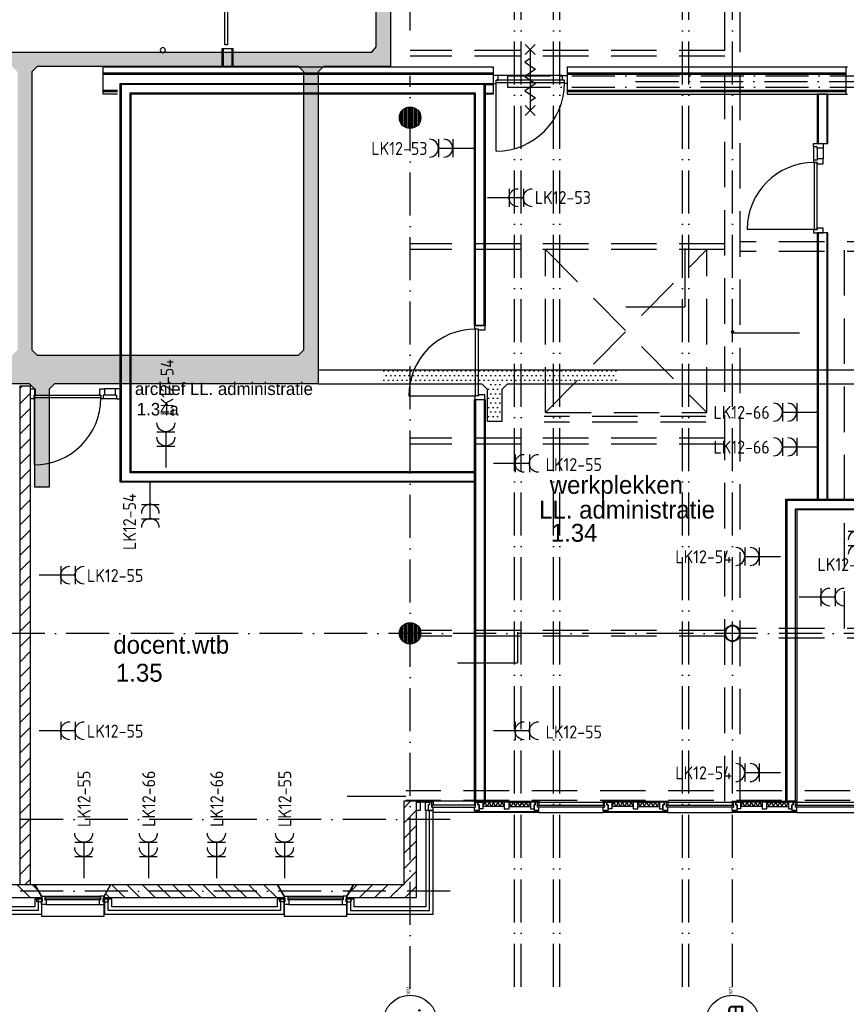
# Model space of a CAD drawing. Header units: millimetres. Extents: x 84333 to 241285, y -2244 to 84291.
# Tile 17 of 74: x 134468 to 146007, y 7596 to 21345. Entities that reach past the tile are written whole.
import ezdxf
from ezdxf.enums import TextEntityAlignment as Align

# ---------------------------------------------------------------- set-up
doc = ezdxf.new("R2010")
doc.units = ezdxf.units.MM
doc.header["$LTSCALE"] = 100
doc.linetypes.add('DASHDOT', pattern=[9, 6, -1.5, 0, -1.5])
doc.linetypes.add('HIDDEN', pattern=[9.525, 6.35, -3.175])
doc.layers.get('0').update_dxf_attribs({"linetype": 'CONTINUOUS'})
for name, color, linetype in [('AFDELING', 4, 'CONTINUOUS'), ('AL$2----_RENVOOI', 7, 'CONTINUOUS'), ('AL$7----_STRAMIEN', 1, 'DASHDOT'), ('AL21----_BUITENWAND', 4, 'CONTINUOUS'), ('AL21K---_ISOLATIE', 1, 'CONTINUOUS'), ('AL22----_BINNENWAND', 7, 'CONTINUOUS'), ('AL27----_DAKEN', 7, 'CONTINUOUS'), ('AL28----_KONSTRUKTIE', 3, 'CONTINUOUS'), ('AL31----_BUITENKOZ', 7, 'CONTINUOUS'), ('AL32----_BINNENKOZ', 7, 'CONTINUOUS'), ('AL32----_DRAAIR', 7, 'CONTINUOUS'), ('AL32----_DRAAIRICHTING', 1, 'CONTINUOUS'), ('AL65----_BEVEILIGING', 7, 'CONTINUOUS'), ('ALN-----_BLOCKNAAM', 2, 'CONTINUOUS'), ('ALXA3---_VOLZWART', 14, 'CONTINUOUS'), ('ALXAA---_GEWBETON', 12, 'CONTINUOUS'), ('ALXAB---_PREFABBETON', 1, 'CONTINUOUS'), ('ALXOU---_GLAS', 7, 'CONTINUOUS'), ('BOUW', 8, 'CONTINUOUS'), ('EB63103-_ATTRIB', 2, 'CONTINUOUS'), ('EL63103-_LICHT-WCD230V', 3, 'CONTINUOUS'), ('EL6441--_DATACOM', 3, 'CONTINUOUS'), ('KABELGGOOT1', 8, 'CONTINUOUS'), ('MV-BINNENKOZIJN', 1, 'CONTINUOUS')]:
    doc.layers.add(name, color=color, linetype=linetype)
doc.styles.add('1_8', font='ISO', dxfattribs={"height": 1.8})
doc.styles.add('BURO-025', font='BUROFONT.shx', dxfattribs={"height": 250})
doc.styles.get("Standard").update_dxf_attribs({"font": 'iso.shx'})
doc.styles.add('TECHNIC', font='technic_.ttf')
pattern_1 = [(8e-14, (39793.956, 199192.7), (31.75, 63.5), [0, -63.5])]

# ---------------------------------------------------------------- blocks, each defined once
blk = doc.blocks.new('ES3W2A')
for p, q in [((1.25, 2), (-1.25, 2)), ((0, 2), (0, -3)), ((1.25, 0), (-1.25, 0))]:
    blk.add_line(p, q)
for centre in [(0, 3.25), (0, 1.25)]:
    blk.add_arc(centre, 1.25, 180, 0)
at = {"style": '1_8'}
for tag, flags, p in [('VERMOGEN', 9, (-2.5, 5)), ('GROEP', 8, (0, 5)), ('SCHAK', 8, (2.5, 5)), ('GELIJK', 9, (5, 5)), ('TAL', 8, (2.5, 5)), ('KAST', 9, (7, 5))]:
    blk.add_attdef(tag, text='', height=1.8, rotation=90, dxfattribs=dict(at, flags=flags)).set_placement(p, align=Align.MIDDLE_CENTER)
at = {"style": '1_8', "width": 0.7, "flags": 8}
blk.add_attdef('DOEL', text='', height=1.8, rotation=90, dxfattribs=at).set_placement((-2.5, 5), align=Align.MIDDLE_LEFT)
at = {"style": '1_8', "flags": 9}
blk.add_attdef('M_CODE', text='', height=1.8, dxfattribs=at).set_placement((0, 0), align=Align.MIDDLE_CENTER)
blk = doc.blocks.new('1011')
at = {"layer": 'AL$7----_STRAMIEN', "color": 7, "linetype": 'Continuous'}
blk.add_circle((-750, 0), 750, dxfattribs=at)
at = {"layer": 'AL$7----_STRAMIEN', "color": 3, "linetype": 'Continuous'}
blk.add_attdef('STR-NAAM', text='', height=600, rotation=360, dxfattribs=at).set_placement((-750, 0), align=Align.MIDDLE)
at = {"layer": 'ALN-----_BLOCKNAAM', "linetype": 'Continuous'}
blk.add_text('1011', height=100, dxfattribs=at).set_placement((0, 0))
blk = doc.blocks.new('A$C13e6995e')
at = {"layer": 'KABELGGOOT1'}
h = blk.add_hatch(dxfattribs=at)
h.set_pattern_fill('DOTS', color=256, scale=40, style=0)
h.set_pattern_definition(pattern_1)
h.paths.add_polyline_path([(47270, 29800), (47000, 29800), (47000, 26932), (47270, 26932)])
h.paths.add_polyline_path([(47270, 26932), (47000, 26932), (47000, 23926), (47270, 23926)])
h.paths.add_polyline_path([(47270, 23926), (47000, 23926), (47000, 23210), (46925, 23135), (45721, 23135), (45721, 22935), (46925, 22935), (47000, 22859), (46999, 20839), (47270, 20839), (47270, 22859), (47344, 22934), (50030, 22934), (50105, 22859), (50105, 20839), (50305, 20839), (50305, 22859), (50380, 22934), (54027, 22934), (54102, 22859), (54102, 20839), (54302, 20839), (54302, 22859), (54377, 22934), (55311, 22935), (55311, 23981), (55111, 23981), (55111, 23210), (55049, 23134), (47345, 23134), (47270, 23210)])
h = blk.add_hatch(dxfattribs=at)
h.set_pattern_fill('DOTS', color=256, scale=40, style=0)
h.set_pattern_definition(pattern_1)
h.paths.add_polyline_path([(54302, 20839), (54102, 20839), (54102, 18978), (54027, 18903), (50380, 18903), (50305, 18978), (50305, 20839), (50105, 20839), (50105, 18978), (50030, 18903), (47345, 18903), (47270, 18978), (47270, 20839), (46999, 20839), (46997, 18509), (50272, 18503), (50347, 18428), (50347, 17063), (50547, 17063), (50547, 18428), (50622, 18503), (54302, 18503)])
h = blk.add_hatch(dxfattribs=at)
h.set_pattern_fill('DOTS', color=256, scale=40, style=0)
h.set_pattern_definition(pattern_1)
h.paths.add_polyline_path([(55915, 18500), (55915, 18700), (55219, 18700), (55219, 18500)])
h.paths.add_polyline_path([(55915, 18700), (55915, 18500), (56485, 18500), (56485, 18700)])
h.paths.add_polyline_path([(57440, 18700), (57440, 18500), (58478, 18500), (58478, 18700)])
h = blk.add_hatch(dxfattribs=at)
h.set_pattern_fill('DOTS', color=256, scale=40, style=0)
h.set_pattern_definition(pattern_1)
h.paths.add_polyline_path([(57440, 18700), (56951, 18700), (56951, 18500), (57440, 18500)])
h.paths.add_polyline_path([(56774, 18312), (56667, 18312), (56667, 17980), (56774, 17980)])
h = blk.add_hatch(dxfattribs=at)
h.set_pattern_fill('DOTS', color=256, scale=40, style=0)
h.set_pattern_definition(pattern_1)
h.paths.add_polyline_path([(57076, 18695), (56424, 18695), (56424, 18501), (57076, 18501)])
h = blk.add_hatch(dxfattribs=at)
h.set_pattern_fill('DOTS', color=256, scale=40, style=0)
h.set_pattern_definition(pattern_1)
h.paths.add_polyline_path([(56856, 18689), (56667, 18689), (56667, 17980), (56865, 17980)])
h = blk.add_hatch(dxfattribs=at)
h.set_pattern_fill('DOTS', color=256, scale=40, style=0)
h.set_pattern_definition(pattern_1)
h.paths.add_polyline_path([(56774, 18312), (56667, 18312), (56667, 17980), (56774, 17980)])
at = {"layer": 'AL$2----_RENVOOI', "color": 8, "linetype": 'Continuous'}
for start, end in [(0, 180), (180, 0)]:
    blk.add_arc((52133, 23163), 36, start, end, dxfattribs=at)
at = {"layer": 'AL$7----_STRAMIEN', "color": 1}
for p, q in [((56144, 12420), (37921, 12420)), ((56144, 11420), (37921, 11420))]:
    blk.add_line(p, q, dxfattribs=at)
for points in [[(55585, 23440), (55585, 63920)], [(55585, 10052), (55585, 22807)], [(107244, 15020), (59485, 15020), (37921, 15020)]]:
    blk.add_lwpolyline(points, dxfattribs=at)
at = {"layer": 'AL$7----_STRAMIEN'}
for points in [[(57044, 10084), (57044, 48023)], [(57135, 10084), (57135, 48023)], [(57585, 10084), (57585, 48023)], [(57676, 10084), (57676, 48023)], [(59385, 10084), (59385, 48023)], [(59476, 10084), (59476, 48023)], [(60085, 10084), (60085, 48023)]]:
    blk.add_lwpolyline(points, dxfattribs=at)
at = {"layer": 'AL21----_BUITENWAND', "color": 8}
for p, q in [((55905, 12547), (55805, 12547)), ((55805, 12547), (55805, 11200)), ((55905, 11100), (55905, 12547)), ((50345, 11310), (50345, 11200)), ((50445, 11310), (50345, 11310)), ((50445, 11100), (50445, 11310)), ((51420, 11310), (51320, 11310)), ((51320, 11310), (51320, 11100)), ((51420, 11200), (51420, 11310)), ((53727, 11310), (53727, 11200)), ((53827, 11310), (53727, 11310)), ((53827, 11100), (53827, 11310)), ((54702, 11310), (54702, 11100)), ((54802, 11310), (54702, 11310)), ((54802, 11200), (54802, 11310)), ((50345, 11200), (48092, 11200)), ((53727, 11200), (51420, 11200)), ((55805, 11200), (54802, 11200)), ((47992, 11100), (50445, 11100)), ((51320, 11100), (53827, 11100)), ((54702, 11100), (55905, 11100))]:
    blk.add_line(p, q, dxfattribs=at)
at = {"layer": 'AL21K---_ISOLATIE', "color": 8, "linetype": 'Continuous'}
for p, q in [((56899, 12661), (56599, 12661)), ((56629, 12661), (56599, 12601)), ((56659, 12601), (56629, 12661)), ((56689, 12661), (56659, 12601)), ((56719, 12601), (56689, 12661)), ((56749, 12661), (56719, 12601)), ((56779, 12601), (56749, 12661)), ((56809, 12661), (56779, 12601)), ((56839, 12601), (56809, 12661)), ((56869, 12661), (56839, 12601)), ((56899, 12601), (56869, 12661)), ((56966, 12661), (57265, 12661)), ((56966, 12661), (56996, 12601)), ((56996, 12601), (57026, 12661)), ((57026, 12661), (57056, 12601)), ((57056, 12601), (57086, 12661)), ((57086, 12661), (57116, 12601)), ((57116, 12601), (57146, 12661)), ((57146, 12661), (57176, 12601)), ((57176, 12601), (57206, 12661)), ((57206, 12661), (57235, 12601)), ((57235, 12601), (57265, 12661)), ((58699, 12661), (58399, 12661)), ((58429, 12661), (58399, 12601)), ((58459, 12601), (58429, 12661)), ((58489, 12661), (58459, 12601)), ((58519, 12601), (58489, 12661)), ((58549, 12661), (58519, 12601)), ((58579, 12601), (58549, 12661)), ((58609, 12661), (58579, 12601)), ((58639, 12601), (58609, 12661)), ((58669, 12661), (58639, 12601)), ((58699, 12601), (58669, 12661)), ((58766, 12661), (59065, 12661)), ((58766, 12661), (58796, 12601)), ((58796, 12601), (58826, 12661)), ((58826, 12661), (58856, 12601)), ((58856, 12601), (58886, 12661)), ((58886, 12661), (58916, 12601)), ((58916, 12601), (58946, 12661)), ((58946, 12661), (58976, 12601)), ((58976, 12601), (59006, 12661)), ((59006, 12661), (59035, 12601)), ((59035, 12601), (59065, 12661)), ((60499, 12661), (60199, 12661)), ((60229, 12661), (60199, 12601)), ((60259, 12601), (60229, 12661)), ((60289, 12661), (60259, 12601)), ((60319, 12601), (60289, 12661)), ((60349, 12661), (60319, 12601)), ((60379, 12601), (60349, 12661)), ((60409, 12661), (60379, 12601)), ((60439, 12601), (60409, 12661)), ((60469, 12661), (60439, 12601)), ((60499, 12601), (60469, 12661)), ((60566, 12661), (60865, 12661)), ((60566, 12661), (60596, 12601)), ((60596, 12601), (60626, 12661)), ((60626, 12661), (60656, 12601)), ((60656, 12601), (60686, 12661)), ((60686, 12661), (60716, 12601)), ((60716, 12601), (60746, 12661)), ((60746, 12661), (60776, 12601)), ((60776, 12601), (60806, 12661)), ((60806, 12661), (60835, 12601)), ((60835, 12601), (60865, 12661)), ((56899, 12601), (56599, 12601)), ((56966, 12601), (57265, 12601)), ((58699, 12601), (58399, 12601)), ((58766, 12601), (59065, 12601)), ((60499, 12601), (60199, 12601)), ((60566, 12601), (60865, 12601))]:
    blk.add_line(p, q, dxfattribs=at)
at = {"layer": 'AL22----_BINNENWAND', "color": 8}
for p, q in [((52959, 22930), (52959, 23188)), ((52959, 23188), (53109, 23188)), ((53109, 23188), (53109, 22930)), ((53109, 22930), (52959, 22930)), ((51536, 17129), (51536, 22700)), ((51536, 22700), (56632, 22700)), ((56632, 22700), (56632, 19320)), ((56632, 22700), (56745, 22700)), ((56632, 22550), (56632, 22700)), ((56745, 22700), (56745, 22550)), ((56482, 22550), (51686, 22550)), ((51686, 22550), (51686, 17279)), ((56482, 19320), (56482, 22550)), ((56745, 22550), (56632, 22550)), ((61266, 22550), (61266, 21862)), ((61416, 22550), (61266, 22550)), ((61416, 21862), (61416, 22550)), ((61266, 21862), (61416, 21862)), ((61266, 20611), (61266, 16895)), ((61416, 20611), (61266, 20611)), ((61416, 16895), (61416, 20611)), ((56632, 19320), (56482, 19320)), ((56482, 12676), (56482, 18286)), ((56482, 18286), (56632, 18286)), ((56632, 18286), (56632, 12676)), ((51686, 17279), (56482, 17279)), ((56482, 17279), (56482, 17129)), ((56482, 17129), (51536, 17129)), ((60832, 12676), (60832, 16895)), ((60832, 16895), (62321, 16895)), ((61266, 16895), (61416, 16895)), ((62321, 16745), (60982, 16745)), ((60982, 16745), (60982, 12676)), ((56632, 12676), (56482, 12676)), ((60982, 12676), (60832, 12676))]:
    blk.add_line(p, q, dxfattribs=at)
at = {"layer": 'AL22----_BINNENWAND', "color": 8, "linetype": 'Continuous'}
for p, q in [((52974, 23188), (52974, 22930)), ((53094, 23188), (53094, 22930)), ((56617, 22685), (51551, 22685)), ((51551, 22685), (51551, 17144)), ((56497, 22565), (51671, 22565)), ((51671, 22565), (51671, 17264)), ((56497, 19320), (56497, 22565)), ((56617, 19320), (56617, 22685)), ((56632, 22685), (56745, 22685)), ((56632, 22565), (56745, 22565)), ((61281, 22550), (61281, 21862)), ((61401, 22550), (61401, 21862)), ((61281, 20611), (61281, 16895)), ((61401, 20611), (61401, 16895)), ((56497, 18286), (56497, 12676)), ((56617, 18286), (56617, 12676)), ((51671, 17264), (56482, 17264)), ((51551, 17144), (56482, 17144)), ((60847, 12676), (60847, 16880)), ((60847, 16880), (62321, 16880)), ((60967, 12676), (60967, 16760)), ((60967, 16760), (62321, 16760))]:
    blk.add_line(p, q, dxfattribs=at)
at = {"layer": 'AL27----_DAKEN', "color": 8, "linetype": 'HIDDEN'}
for p, q in [((57475, 18103), (59725, 20378)), ((57475, 20378), (59725, 18103)), ((57475, 18103), (57475, 20378)), ((59725, 18103), (59725, 20378)), ((57475, 18103), (59725, 18103))]:
    blk.add_line(p, q, dxfattribs=at)
at = {"layer": 'AL28----_KONSTRUKTIE', "color": 8}
for p, q in [((50285, 18474), (50135, 18474)), ((50135, 18474), (50135, 11510)), ((50285, 11510), (50285, 18474)), ((51404, 11510), (51312, 11350)), ((53735, 11510), (51404, 11510)), ((53827, 11350), (53735, 11510)), ((51312, 11350), (51312, 11330)), ((51312, 11330), (53827, 11330)), ((53827, 11330), (53827, 11350))]:
    blk.add_line(p, q, dxfattribs=at)
at = {"layer": 'AL28----_KONSTRUKTIE', "color": 8, "linetype": 'Continuous'}
for p, q in [((55495, 12676), (55495, 12676)), ((55495, 12676), (55495, 11510)), ((55675, 12676), (55495, 12676)), ((55675, 12490), (55675, 12676)), ((55675, 11330), (55675, 12490)), ((50345, 11510), (48152, 11510)), ((50437, 11350), (50345, 11510)), ((54794, 11510), (54702, 11350)), ((55495, 11510), (54794, 11510)), ((48152, 11330), (50437, 11330)), ((50437, 11330), (50437, 11350)), ((54702, 11350), (54702, 11330)), ((54702, 11330), (55675, 11330))]:
    blk.add_line(p, q, dxfattribs=at)
at = {"layer": 'AL28----_KONSTRUKTIE', "color": 8}
for centre in [(55585, 22220), (55585, 15020)]:
    blk.add_circle(centre, 150, dxfattribs=at)
for radius, start, end in [(110, 0, 180), (110, 180, 0), (102, 0, 180), (102, 180, 0)]:
    blk.add_arc((60085, 15020), radius, start, end, dxfattribs=at)
at = {"layer": 'AL31----_BUITENKOZ', "color": 8, "linetype": 'Continuous'}
for p, q in [((52997, 23236), (52997, 24174)), ((53038, 24174), (53038, 23236)), ((53038, 23236), (52997, 23236)), ((50437, 11325), (50437, 11350)), ((50437, 11350), (50487, 11350)), ((50447, 11325), (50437, 11325)), ((50437, 11325), (50437, 11325)), ((50447, 11269), (50447, 11325)), ((50487, 11350), (50487, 11350)), ((50487, 11350), (50487, 11299)), ((50487, 11299), (50504, 11299)), ((50492, 11324), (50492, 11303)), ((51257, 11324), (50492, 11324)), ((50492, 11303), (51257, 11303)), ((50504, 11299), (50504, 11236)), ((51262, 11299), (51245, 11299)), ((51245, 11299), (51245, 11236)), ((51257, 11303), (51257, 11324)), ((51262, 11350), (51262, 11350)), ((51262, 11350), (51262, 11299)), ((51312, 11350), (51262, 11350)), ((51302, 11269), (51302, 11325)), ((51302, 11325), (51312, 11325)), ((51312, 11325), (51312, 11350)), ((51312, 11325), (51312, 11325)), ((53827, 11325), (53827, 11350)), ((53827, 11350), (53877, 11350)), ((53837, 11325), (53827, 11325)), ((53827, 11325), (53827, 11325)), ((53837, 11269), (53837, 11325)), ((53877, 11350), (53877, 11350)), ((53877, 11350), (53877, 11299)), ((53877, 11299), (53894, 11299)), ((53882, 11324), (53882, 11303)), ((54647, 11324), (53882, 11324)), ((53882, 11303), (54647, 11303)), ((53894, 11299), (53894, 11236)), ((54652, 11299), (54635, 11299)), ((54635, 11299), (54635, 11236)), ((54647, 11303), (54647, 11324)), ((54652, 11350), (54652, 11350)), ((54652, 11350), (54652, 11299)), ((54702, 11350), (54652, 11350)), ((54692, 11269), (54692, 11325)), ((54692, 11325), (54702, 11325)), ((54702, 11325), (54702, 11350)), ((54702, 11325), (54702, 11325)), ((50437, 11236), (50437, 11269)), ((50437, 11269), (50447, 11269)), ((50504, 11236), (50437, 11236)), ((50504, 11236), (50504, 11236)), ((50504, 11236), (50504, 11236)), ((50504, 11236), (50504, 11236)), ((50504, 11236), (50504, 11236)), ((51245, 11236), (51245, 11236)), ((51245, 11236), (51245, 11236)), ((51245, 11236), (51245, 11236)), ((51245, 11236), (51245, 11236)), ((51245, 11236), (51312, 11236)), ((51312, 11269), (51302, 11269)), ((51312, 11236), (51312, 11269)), ((53827, 11236), (53827, 11269)), ((53827, 11269), (53837, 11269)), ((53894, 11236), (53827, 11236)), ((53894, 11236), (53894, 11236)), ((53894, 11236), (53894, 11236)), ((53894, 11236), (53894, 11236)), ((53894, 11236), (53894, 11236)), ((54635, 11236), (54635, 11236)), ((54635, 11236), (54635, 11236)), ((54635, 11236), (54635, 11236)), ((54635, 11236), (54635, 11236)), ((54635, 11236), (54702, 11236)), ((54702, 11269), (54692, 11269)), ((54702, 11236), (54702, 11269))]:
    blk.add_line(p, q, dxfattribs=at)
at = {"layer": 'AL31----_BUITENKOZ', "color": 8}
for p, q in [((55675, 12661), (55675, 12676)), ((55675, 12676), (55888, 12676)), ((55675, 12547), (55675, 12661)), ((55675, 12661), (55727, 12661)), ((55888, 12661), (55675, 12661)), ((55727, 12661), (55727, 12547)), ((55799, 12547), (55799, 12661)), ((55799, 12661), (55855, 12661)), ((55855, 12661), (55855, 12626)), ((55888, 12661), (55855, 12661)), ((55855, 12661), (55855, 12626)), ((55888, 12676), (55888, 12661)), ((55888, 12622), (55888, 12676)), ((55888, 12676), (55905, 12676)), ((55888, 12592), (55888, 12661)), ((56482, 12676), (55905, 12676)), ((55905, 12676), (55905, 12622)), ((56482, 12661), (56482, 12676)), ((56482, 12676), (57382, 12676)), ((56499, 12676), (56482, 12676)), ((56482, 12676), (56482, 12622)), ((57382, 12661), (56482, 12661)), ((56499, 12622), (56499, 12676)), ((56499, 12661), (56532, 12661)), ((56499, 12592), (56499, 12661)), ((56532, 12661), (56532, 12626)), ((56532, 12626), (56532, 12661)), ((56532, 12661), (56599, 12661)), ((56599, 12661), (56599, 12571)), ((56899, 12661), (56899, 12571)), ((56966, 12661), (56899, 12661)), ((56966, 12571), (56966, 12661)), ((57265, 12661), (57265, 12571)), ((57332, 12661), (57265, 12661)), ((57365, 12661), (57332, 12661)), ((57332, 12661), (57332, 12626)), ((57332, 12626), (57332, 12661)), ((57365, 12622), (57365, 12661)), ((57365, 12661), (57382, 12661)), ((57365, 12592), (57365, 12661)), ((57382, 12676), (57382, 12661)), ((57382, 12661), (58282, 12661)), ((57382, 12661), (57382, 12622)), ((58282, 12661), (58282, 12676)), ((58282, 12676), (59182, 12676)), ((58299, 12661), (58282, 12661)), ((58282, 12661), (58282, 12622)), ((59182, 12661), (58282, 12661)), ((58299, 12622), (58299, 12661)), ((58299, 12661), (58332, 12661)), ((58299, 12592), (58299, 12661)), ((58332, 12661), (58332, 12626)), ((58332, 12626), (58332, 12661)), ((58332, 12661), (58399, 12661)), ((58399, 12661), (58399, 12571)), ((58699, 12661), (58699, 12571)), ((58766, 12661), (58699, 12661)), ((58766, 12571), (58766, 12661)), ((59065, 12661), (59065, 12571)), ((59132, 12661), (59065, 12661)), ((59132, 12626), (59132, 12661)), ((59165, 12661), (59132, 12661)), ((59132, 12661), (59132, 12626)), ((59165, 12622), (59165, 12661)), ((59165, 12661), (59182, 12661)), ((59165, 12592), (59165, 12661)), ((59182, 12676), (59182, 12661)), ((59182, 12661), (60082, 12661)), ((59182, 12661), (59182, 12622)), ((60082, 12661), (60082, 12676)), ((60082, 12676), (60982, 12676)), ((60982, 12661), (60082, 12661)), ((60099, 12661), (60082, 12661)), ((60082, 12661), (60082, 12622)), ((60099, 12622), (60099, 12661)), ((60099, 12661), (60132, 12661)), ((60099, 12592), (60099, 12661)), ((60132, 12626), (60132, 12661)), ((60132, 12661), (60199, 12661)), ((60132, 12661), (60132, 12626)), ((60199, 12661), (60199, 12571)), ((60499, 12661), (60499, 12571)), ((60566, 12661), (60499, 12661)), ((60566, 12571), (60566, 12661)), ((60865, 12661), (60865, 12571)), ((60932, 12661), (60865, 12661)), ((60932, 12626), (60932, 12661)), ((60965, 12661), (60932, 12661)), ((60932, 12661), (60932, 12626)), ((60965, 12622), (60965, 12661)), ((60965, 12661), (60982, 12661)), ((60965, 12592), (60965, 12661)), ((60982, 12676), (60982, 12661)), ((60982, 12661), (61882, 12661)), ((60982, 12661), (60982, 12622)), ((55727, 12547), (55675, 12547)), ((55838, 12547), (55799, 12547)), ((55855, 12626), (55838, 12626)), ((55838, 12626), (55838, 12547)), ((55855, 12626), (55838, 12626)), ((55838, 12626), (55838, 12547)), ((55838, 12547), (55905, 12547)), ((55905, 12622), (55888, 12622)), ((55905, 12592), (55888, 12592)), ((55905, 12547), (55905, 12592)), ((56482, 12520), (55905, 12520)), ((56482, 12622), (56499, 12622)), ((56482, 12547), (56482, 12592)), ((56482, 12592), (56499, 12592)), ((56549, 12547), (56482, 12547)), ((56482, 12520), (56482, 12532)), ((56482, 12532), (57382, 12532)), ((57382, 12520), (56482, 12520)), ((56492, 12532), (56492, 12547)), ((56492, 12547), (56535, 12547)), ((56535, 12532), (56492, 12532)), ((56532, 12626), (56549, 12626)), ((56549, 12626), (56532, 12626)), ((56535, 12547), (56535, 12532)), ((56549, 12626), (56549, 12547)), ((56549, 12571), (56549, 12626)), ((56599, 12571), (56549, 12571)), ((56899, 12571), (56966, 12571)), ((57265, 12571), (57315, 12571)), ((57332, 12626), (57315, 12626)), ((57315, 12626), (57315, 12547)), ((57315, 12571), (57315, 12626)), ((57315, 12626), (57332, 12626)), ((57315, 12547), (57382, 12547)), ((57329, 12547), (57329, 12532)), ((57372, 12547), (57329, 12547)), ((57329, 12532), (57372, 12532)), ((57382, 12622), (57365, 12622)), ((57382, 12592), (57365, 12592)), ((57372, 12532), (57372, 12547)), ((57382, 12547), (57382, 12592)), ((57382, 12532), (57382, 12520)), ((57382, 12520), (58282, 12520)), ((58282, 12622), (58299, 12622)), ((58282, 12547), (58282, 12592)), ((58282, 12592), (58299, 12592)), ((58349, 12547), (58282, 12547)), ((58282, 12520), (58282, 12532)), ((58282, 12532), (59182, 12532)), ((59182, 12520), (58282, 12520)), ((58292, 12532), (58292, 12547)), ((58292, 12547), (58335, 12547)), ((58335, 12532), (58292, 12532)), ((58332, 12626), (58349, 12626)), ((58349, 12626), (58332, 12626)), ((58335, 12547), (58335, 12532)), ((58349, 12626), (58349, 12547)), ((58349, 12571), (58349, 12626)), ((58399, 12571), (58349, 12571)), ((58699, 12571), (58766, 12571)), ((59065, 12571), (59115, 12571)), ((59115, 12571), (59115, 12626)), ((59115, 12626), (59132, 12626)), ((59132, 12626), (59115, 12626)), ((59115, 12626), (59115, 12547)), ((59115, 12547), (59182, 12547)), ((59129, 12547), (59129, 12532)), ((59172, 12547), (59129, 12547)), ((59129, 12532), (59172, 12532)), ((59182, 12622), (59165, 12622)), ((59182, 12592), (59165, 12592)), ((59172, 12532), (59172, 12547)), ((59182, 12547), (59182, 12592)), ((59182, 12532), (59182, 12520)), ((59182, 12520), (60082, 12520)), ((60082, 12622), (60099, 12622)), ((60082, 12547), (60082, 12592)), ((60082, 12592), (60099, 12592)), ((60149, 12547), (60082, 12547)), ((60082, 12520), (60082, 12532)), ((60082, 12532), (60982, 12532)), ((60982, 12520), (60082, 12520)), ((60092, 12532), (60092, 12547)), ((60092, 12547), (60135, 12547)), ((60135, 12532), (60092, 12532)), ((60149, 12626), (60132, 12626)), ((60132, 12626), (60149, 12626)), ((60135, 12547), (60135, 12532)), ((60149, 12571), (60149, 12626)), ((60149, 12626), (60149, 12547)), ((60199, 12571), (60149, 12571)), ((60499, 12571), (60566, 12571)), ((60865, 12571), (60915, 12571)), ((60915, 12571), (60915, 12626)), ((60915, 12626), (60932, 12626)), ((60932, 12626), (60915, 12626)), ((60915, 12626), (60915, 12547)), ((60915, 12547), (60982, 12547)), ((60929, 12547), (60929, 12532)), ((60972, 12547), (60929, 12547)), ((60929, 12532), (60972, 12532)), ((60982, 12622), (60965, 12622)), ((60982, 12592), (60965, 12592)), ((60972, 12532), (60972, 12547)), ((60982, 12547), (60982, 12592)), ((60982, 12532), (60982, 12520)), ((60982, 12520), (61882, 12520)), ((51404, 11510), (50345, 11510)), ((50345, 11510), (50437, 11350)), ((51312, 11350), (51404, 11510)), ((54794, 11510), (53735, 11510)), ((53735, 11510), (53827, 11350)), ((54702, 11350), (54794, 11510)), ((50376, 11269), (50376, 11325)), ((50376, 11325), (50447, 11325)), ((50437, 11350), (50437, 11070)), ((50447, 11325), (50447, 11269)), ((50487, 11350), (51262, 11350)), ((51302, 11325), (51302, 11269)), ((51373, 11325), (51302, 11325)), ((51312, 11070), (51312, 11350)), ((51373, 11269), (51373, 11325)), ((53766, 11269), (53766, 11325)), ((53766, 11325), (53837, 11325)), ((53827, 11350), (53827, 11070)), ((53837, 11325), (53837, 11269)), ((53877, 11350), (54652, 11350)), ((54692, 11325), (54692, 11269)), ((54763, 11325), (54692, 11325)), ((54702, 11070), (54702, 11350)), ((54763, 11269), (54763, 11325)), ((50447, 11269), (50376, 11269)), ((50504, 11236), (51245, 11236)), ((51302, 11269), (51373, 11269)), ((53837, 11269), (53766, 11269)), ((53894, 11236), (54635, 11236)), ((54692, 11269), (54763, 11269)), ((50437, 11070), (51312, 11070)), ((53827, 11070), (54702, 11070))]:
    blk.add_line(p, q, dxfattribs=at)
at = {"layer": 'AL32----_BINNENKOZ', "color": 8}
for p, q in [((51302, 22550), (51302, 22930)), ((51302, 22930), (56745, 22930)), ((51302, 22845), (56745, 22845)), ((51302, 22830), (56745, 22830)), ((56745, 22930), (56745, 22700)), ((57779, 22930), (61691, 22930)), ((57779, 22930), (57779, 22550)), ((57779, 22845), (61666, 22845)), ((57779, 22830), (61666, 22830)), ((61666, 22930), (61666, 22550)), ((56812, 22810), (56745, 22810)), ((56745, 22810), (56745, 22740)), ((56745, 22740), (56745, 22740)), ((56745, 22740), (56745, 22696)), ((56745, 22696), (56785, 22696)), ((57739, 22747), (56785, 22747)), ((56785, 22696), (56785, 22747)), ((56785, 22747), (56812, 22747)), ((57739, 22707), (56785, 22707)), ((56812, 22747), (56812, 22810)), ((57712, 22747), (57712, 22810)), ((57712, 22810), (57779, 22810)), ((57739, 22747), (57712, 22747)), ((57739, 22696), (57739, 22747)), ((57779, 22696), (57739, 22696)), ((57779, 22810), (57779, 22740)), ((57779, 22740), (57779, 22740)), ((57779, 22740), (57779, 22696)), ((51302, 22605), (51502, 22605)), ((51302, 22585), (51502, 22585)), ((51502, 22550), (51302, 22550)), ((57779, 22605), (61666, 22605)), ((57779, 22585), (61666, 22585)), ((57779, 22550), (61691, 22550)), ((61214, 21812), (61214, 21862)), ((61214, 21862), (61353, 21862)), ((61353, 21862), (61353, 21795)), ((61214, 21812), (61214, 21628)), ((61265, 21812), (61214, 21812)), ((61265, 21795), (61265, 21812)), ((61265, 21795), (61265, 21645)), ((61353, 21795), (61265, 21795)), ((61353, 21795), (61353, 21645)), ((61214, 21628), (61214, 21595)), ((61265, 21628), (61214, 21628)), ((61214, 21628), (61214, 21595)), ((61214, 21595), (61265, 21595)), ((61265, 21595), (61225, 21595)), ((61225, 21595), (61225, 20661)), ((61353, 21645), (61265, 21645)), ((61265, 21645), (61265, 21628)), ((61265, 21595), (61265, 21578)), ((61265, 20661), (61265, 21595)), ((61353, 21578), (61353, 21645)), ((61265, 21578), (61353, 21578)), ((61265, 20661), (61214, 20661)), ((61214, 20661), (61214, 20611)), ((61225, 20661), (61265, 20661)), ((61265, 20678), (61265, 20661)), ((61353, 20678), (61265, 20678)), ((61353, 20611), (61353, 20678)), ((61214, 20611), (61353, 20611)), ((56488, 19320), (56627, 19320)), ((56488, 19270), (56488, 19320)), ((56539, 19270), (56488, 19270)), ((56499, 18336), (56499, 19270)), ((56539, 18336), (56539, 19270)), ((56539, 19253), (56539, 19270)), ((56627, 19253), (56539, 19253)), ((56627, 19320), (56627, 19253)), ((50285, 18297), (50285, 18436)), ((50285, 18436), (50352, 18436)), ((50352, 18436), (50352, 18348)), ((51252, 18348), (51252, 18436)), ((51252, 18436), (51319, 18436)), ((51469, 18436), (51319, 18436)), ((51319, 18436), (51319, 18348)), ((51536, 18436), (51469, 18436)), ((51469, 18436), (51469, 18348)), ((51536, 18297), (51536, 18436)), ((50335, 18297), (50285, 18297)), ((50352, 18348), (50335, 18348)), ((50335, 18348), (50335, 18297)), ((50335, 18308), (50335, 18348)), ((50335, 18348), (51269, 18348)), ((51269, 18308), (50335, 18308)), ((51269, 18348), (51252, 18348)), ((51269, 18297), (51269, 18348)), ((51269, 18348), (51269, 18308)), ((51302, 18297), (51269, 18297)), ((51302, 18297), (51269, 18297)), ((51319, 18348), (51302, 18348)), ((51302, 18348), (51302, 18297)), ((51486, 18297), (51302, 18297)), ((51469, 18348), (51319, 18348)), ((51469, 18348), (51486, 18348)), ((51486, 18348), (51486, 18297)), ((51486, 18297), (51536, 18297)), ((56539, 18336), (56488, 18336)), ((56488, 18336), (56488, 18286)), ((56627, 18353), (56539, 18353)), ((56539, 18353), (56539, 18336)), ((56627, 18286), (56627, 18353)), ((56488, 18286), (56627, 18286))]:
    blk.add_line(p, q, dxfattribs=at)
at = {"layer": 'AL32----_BINNENKOZ', "color": 8, "linetype": 'Continuous'}
blk.add_line((57712, 22810), (56812, 22810), dxfattribs=at)
at = {"layer": 'AL32----_BINNENKOZ', "color": 8, "linetype": 'DASHDOT'}
for p, q in [((56944, 22805), (65882, 22805)), ((56944, 22805), (56944, 22645)), ((58733, 22725), (65969, 22725)), ((56944, 22645), (65882, 22645))]:
    blk.add_line(p, q, dxfattribs=at)
at = {"layer": 'AL32----_DRAAIR', "color": 8}
blk.add_line((56785, 21753), (56785, 22707), dxfattribs=at)
blk.add_arc((56785, 22707), 954, 270, 0, dxfattribs=at)
at = {"layer": 'AL32----_DRAAIRICHTING', "color": 8}
for p, q in [((61225, 20661), (60291, 20661)), ((50335, 18308), (50335, 17374)), ((55565, 18336), (56499, 18336))]:
    blk.add_line(p, q, dxfattribs=at)
for centre, start, end in [((61225, 20661), 90, 180), ((56499, 18336), 90, 180), ((50335, 18308), 270, 0)]:
    blk.add_arc(centre, 934, start, end, dxfattribs=at)
at = {"layer": 'AL65----_BEVEILIGING', "color": 8, "linetype": 'Continuous'}
for points in [[(57192, 23242), (57332, 23102)], [(57332, 23242), (57192, 23102)], [(57262, 23172), (57262, 22322)], [(57262, 23047), (57187, 22997), (57337, 22897), (57262, 22847)], [(57262, 22847), (57187, 22797), (57337, 22697), (57262, 22647)], [(57262, 22647), (57187, 22597), (57337, 22497), (57262, 22447)], [(57192, 22392), (57332, 22252)], [(57332, 22392), (57192, 22252)]]:
    blk.add_lwpolyline(points, dxfattribs=at)
at = {"layer": 'ALXA3---_VOLZWART', "color": 8}
for p, q in [((55855, 11150), (55855, 12547)), ((50395, 11310), (50395, 11150)), ((51370, 11150), (51370, 11310)), ((53777, 11310), (53777, 11150)), ((54752, 11310), (54752, 11150)), ((50395, 11150), (48042, 11150)), ((53777, 11150), (51370, 11150)), ((54752, 11150), (55855, 11150))]:
    blk.add_line(p, q, dxfattribs=at)
at = {"layer": 'ALXAA---_GEWBETON', "color": 8}
for p, q in [((55445, 22166), (55445, 22274)), ((55465, 22130), (55465, 22310)), ((55485, 22108), (55485, 22332)), ((55505, 22093), (55505, 22347)), ((55525, 22083), (55525, 22358)), ((55545, 22075), (55545, 22365)), ((55565, 22071), (55565, 22369)), ((55585, 22070), (55585, 22370)), ((55605, 22071), (55605, 22369)), ((55625, 22075), (55625, 22365)), ((55645, 22083), (55645, 22358)), ((55665, 22093), (55665, 22347)), ((55685, 22108), (55685, 22332)), ((55705, 22130), (55705, 22310)), ((55725, 22166), (55725, 22274)), ((55485, 14908), (55485, 15132)), ((55505, 14893), (55505, 15147)), ((55525, 14883), (55525, 15158)), ((55545, 14875), (55545, 15165)), ((55565, 14871), (55565, 15169)), ((55585, 14870), (55585, 15170)), ((55605, 14871), (55605, 15169)), ((55625, 14875), (55625, 15165)), ((55645, 14883), (55645, 15158)), ((55665, 14893), (55665, 15147)), ((55685, 14908), (55685, 15132)), ((55445, 14966), (55445, 15074)), ((55465, 14930), (55465, 15110)), ((55705, 14930), (55705, 15110)), ((55725, 14966), (55725, 15074))]:
    blk.add_line(p, q, dxfattribs=at)
at = {"layer": 'ALXAB---_PREFABBETON', "color": 8}
for p, q in [((50135, 18438), (50171, 18474)), ((50135, 18226), (50285, 18376)), ((50135, 18014), (50285, 18164)), ((50135, 17802), (50285, 17952)), ((50135, 17590), (50285, 17740)), ((50135, 17378), (50285, 17528)), ((50135, 17165), (50285, 17315)), ((50135, 16953), (50285, 17103)), ((50135, 16741), (50285, 16891)), ((50135, 16529), (50285, 16679)), ((50135, 16317), (50285, 16467)), ((50135, 16105), (50285, 16255)), ((50135, 15893), (50285, 16043)), ((50135, 15680), (50285, 15830)), ((50135, 15468), (50285, 15618)), ((50135, 15256), (50285, 15406)), ((50135, 15044), (50285, 15194)), ((50135, 14832), (50285, 14982)), ((50135, 14620), (50285, 14770)), ((50135, 14408), (50285, 14558)), ((50135, 14196), (50285, 14346)), ((50135, 13983), (50285, 14133)), ((50135, 13771), (50285, 13921)), ((50135, 13559), (50285, 13709)), ((50135, 13347), (50285, 13497)), ((50135, 13135), (50285, 13285)), ((50135, 12923), (50285, 13073)), ((50135, 12711), (50285, 12861)), ((55495, 12581), (55590, 12676)), ((50135, 12498), (50285, 12648)), ((55495, 12369), (55675, 12549)), ((50135, 12286), (50285, 12436)), ((55495, 12157), (55675, 12337)), ((50135, 12074), (50285, 12224)), ((55495, 11945), (55675, 12125)), ((50135, 11862), (50285, 12012)), ((55495, 11733), (55675, 11913)), ((50135, 11650), (50285, 11800)), ((55495, 11521), (55675, 11701)), ((50207, 11510), (50285, 11588)), ((50281, 11330), (50101, 11510)), ((50388, 11435), (50313, 11510)), ((51422, 11510), (51602, 11330)), ((51634, 11510), (51814, 11330)), ((51847, 11510), (52027, 11330)), ((52059, 11510), (52239, 11330)), ((52271, 11510), (52451, 11330)), ((52483, 11510), (52663, 11330)), ((52695, 11510), (52875, 11330)), ((52907, 11510), (53087, 11330)), ((53119, 11510), (53299, 11330)), ((53332, 11510), (53512, 11330)), ((53544, 11510), (53724, 11330)), ((54721, 11383), (54848, 11510)), ((54880, 11330), (55060, 11510)), ((55092, 11330), (55272, 11510)), ((55304, 11330), (55484, 11510)), ((55517, 11330), (55675, 11488)), ((51333, 11387), (51390, 11330))]:
    blk.add_line(p, q, dxfattribs=at)
at = {"layer": 'ALXOU---_GLAS', "color": 8}
for p, q in [((56499, 12622), (55888, 12622)), ((55888, 12622), (55888, 12592)), ((55888, 12592), (56499, 12592)), ((56499, 12592), (56499, 12622)), ((57365, 12592), (57365, 12622)), ((57365, 12622), (58299, 12622)), ((58299, 12592), (57365, 12592)), ((58299, 12622), (58299, 12592)), ((59165, 12592), (59165, 12622)), ((59165, 12622), (60099, 12622)), ((60099, 12592), (59165, 12592)), ((60099, 12622), (60099, 12592)), ((60965, 12592), (60965, 12622)), ((60965, 12622), (61899, 12622)), ((61899, 12592), (60965, 12592))]:
    blk.add_line(p, q, dxfattribs=at)
at = {"layer": 'KABELGGOOT1'}
for p, q in [((55111, 23210, 3650), (55111, 23981, 3650)), ((55311, 23981, 3650), (55311, 22935, 3650)), ((47345, 23134, 3650), (55049, 23134, 3650)), ((55049, 23134, 3650), (55111, 23210, 3650)), ((50380, 22934, 3650), (50305, 22859, 3650)), ((50305, 22859, 3650), (50305, 18978, 3650)), ((54027, 22934, 3650), (50380, 22934, 3650)), ((54102, 22859, 3650), (54027, 22934, 3650)), ((54102, 18978, 3650), (54102, 22859, 3650)), ((54377, 22934, 3650), (54302, 22859, 3650)), ((54302, 22859, 3650), (54302, 18503, 3650)), ((55311, 22935, 3650), (54377, 22934, 3650)), ((50305, 18978, 3650), (50380, 18903, 3650)), ((54027, 18903, 3650), (54102, 18978, 3650)), ((50380, 18903, 3650), (54027, 18903, 3650)), ((54308, 18700), (68899, 18700)), ((50272, 18503, 3650), (46997, 18509, 3650)), ((50347, 18428, 3650), (50272, 18503, 3650)), ((50347, 17063, 3650), (50347, 18428, 3650)), ((50622, 18503, 3650), (50547, 18428, 3650)), ((50547, 18428, 3650), (50547, 17063, 3650)), ((54302, 18503, 3650), (50622, 18503, 3650)), ((56590, 18500), (54308, 18500)), ((56667, 18427, 3650), (56590, 18500)), ((56667, 17980, 3650), (56667, 18427, 3650)), ((56940, 18500), (56865, 18425)), ((56865, 18425), (56867, 17980, 3650)), ((68899, 18500), (56940, 18500)), ((56940, 18500), (56940, 18500)), ((56867, 17980, 3650), (56667, 17980, 3650)), ((50412, 17057), (50347, 17063, 3650)), ((50547, 17063, 3650), (50347, 17063, 3650))]:
    blk.add_line(p, q, dxfattribs=at)
at = {"layer": 'MV-BINNENKOZIJN', "color": 2, "linetype": 'HIDDEN'}
for p, q in [((85180, 20488), (60190, 20488)), ((85180, 20353), (60190, 20353)), ((85541, 12822), (55527, 12822)), ((85541, 12687), (55527, 12687))]:
    blk.add_line(p, q, dxfattribs=at)
at = {"layer": 'MV-BINNENKOZIJN'}
for p, q in [((59420, 20392), (59420, 19581)), ((58598, 19580), (59420, 19580)), ((60086, 19217), (61021, 19217)), ((57084, 15038), (57084, 14609)), ((56246, 14609), (57084, 14609)), ((54705, 12747), (55527, 12747))]:
    blk.add_line(p, q, dxfattribs=at)
at = {"layer": 'MV-BINNENKOZIJN', "color": 2, "linetype": 'HIDDEN'}
for points in [[(59980, 12676), (59980, 36726)], [(60190, 12659), (60190, 36726)], [(59978, 23160), (55585, 23160)], [(59978, 23078), (55585, 23078)], [(59978, 20460), (55585, 20460)], [(59978, 20378), (55585, 20378)], [(61642, 20371), (61642, 15088)], [(59713, 18050), (57457, 18050)], [(59713, 17967), (57457, 17967)], [(59978, 17746), (55585, 17746)], [(59978, 17664), (55585, 17664)], [(59978, 15061), (55730, 15061)], [(85180, 15088), (60190, 15088)], [(59978, 14979), (55730, 14979)], [(85180, 14953), (60190, 14953)]]:
    blk.add_lwpolyline(points, dxfattribs=at)
at = {"layer": 'MV-BINNENKOZIJN', "const_width": 25}
blk.add_lwpolyline([(60074, 19228, 1), (60099, 19228, 1)], format="xyb", close=True, dxfattribs=at)
at = {"layer": 'AL$7----_STRAMIEN', "xscale": 0.5, "yscale": 0.5, "zscale": 0.5, "rotation": 90.00000000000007}
for p, values in [((55585, 9968), {'STR-NAAM': '13.'}), ((60085, 9968), {'STR-NAAM': '12a'})]:
    blk.add_blockref('1011', p, dxfattribs=at).add_auto_attribs(values)
at = {"layer": 'AFDELING', "color": 8, "style": 'TECHNIC'}
for p in [(92219, 54468), (58038, 41625), (88108, 41444)]:
    blk.add_attdef('VIDE', text='', height=500, dxfattribs=at).set_placement(p, align=Align.CENTER)
blk.add_attdef('VIDE', text='', height=500, rotation=90, dxfattribs=at).set_placement((75129, 25766), align=Align.CENTER)
at = {"layer": 'BOUW', "style": 'BURO-025'}
for s, height, p in [('archief LL. administratie', 175, (51744, 18348)), ('1.34a', 175, (51770, 18063)), ('werkplekken', 250, (57535, 16969)), (' LL. administratie', 250, (57294, 16623)), ('1.34', 250, (57550, 16299)), ('docent.wtb', 250, (51442, 14736)), ('1.35', 250, (51479, 14345))]:
    blk.add_text(s, height=height, dxfattribs=at).set_placement(p)

msp = doc.modelspace()

# ---------------------------------------------------------------- block references
at = {"layer": 'EL63103-_LICHT-WCD230V'}
ref = msp.add_blockref('ES3W2A', (140513, 19551), dxfattribs=dict(at, xscale=100, yscale=100, zscale=100, rotation=90))
ref.add_attrib('GROEP', 'LK12-53', dxfattribs={"layer": 'EB63103-_ATTRIB', "color": 1, "height": 180, "style": '1_8', "flags": 8}).set_placement((140160, 19547), align=Align.MIDDLE_RIGHT)
ref = msp.add_blockref('ES3W2A', (141299, 18859), dxfattribs=dict(at, xscale=-100, yscale=100, zscale=100, rotation=270))
ref.add_attrib('GROEP', 'LK12-53', dxfattribs={"layer": 'EB63103-_ATTRIB', "color": 1, "height": 180, "style": '1_8', "flags": 8}).set_placement((142442, 18862), align=Align.MIDDLE_RIGHT)
ref = msp.add_blockref('ES3W2A', (136508, 15392), dxfattribs=dict(at, xscale=-100, yscale=100, zscale=100))
ref.add_attrib('GROEP', 'LK12-54', dxfattribs={"layer": 'EB63103-_ATTRIB', "color": 1, "height": 180, "rotation": 90, "style": '1_8', "flags": 8}).set_placement((136525, 16606), align=Align.MIDDLE_RIGHT)
ref = msp.add_blockref('ES3W2A', (145316, 15865), dxfattribs=dict(at, xscale=100, yscale=100, zscale=100, rotation=90))
ref.add_attrib('GROEP', 'LK12-66', dxfattribs={"layer": 'EB63103-_ATTRIB', "color": 1, "height": 180, "style": '1_8', "flags": 8}).set_placement((144938, 15861), align=Align.MIDDLE_RIGHT)
ref = msp.add_blockref('ES3W2A', (145316, 15380), dxfattribs=dict(at, xscale=100, yscale=100, zscale=100, rotation=90))
ref.add_attrib('GROEP', 'LK12-66', dxfattribs={"layer": 'EB63103-_ATTRIB', "color": 1, "height": 180, "style": '1_8', "flags": 8}).set_placement((144938, 15376), align=Align.MIDDLE_RIGHT)
ref = msp.add_blockref('ES3W2A', (141383, 15150), dxfattribs=dict(at, xscale=-100, yscale=100, zscale=100, rotation=270))
ref.add_attrib('GROEP', 'LK12-55', dxfattribs={"layer": 'EB63103-_ATTRIB', "color": 1, "height": 180, "style": '1_8', "flags": 8}).set_placement((142596, 15133), align=Align.MIDDLE_RIGHT)
ref = msp.add_blockref('ES3W2A', (136291, 14577), dxfattribs=dict(at, xscale=100, yscale=100, zscale=100, rotation=180))
ref.add_attrib('GROEP', 'LK12-54', dxfattribs={"layer": 'EB63103-_ATTRIB', "color": 1, "height": 180, "rotation": 90, "style": '1_8', "flags": 8}).set_placement((136001, 14731), align=Align.MIDDLE_RIGHT)
ref = msp.add_blockref('ES3W2A', (146159, 14205), dxfattribs=dict(at, xscale=100, yscale=100, zscale=100, rotation=180))
ref.add_attrib('GROEP', 'LK12-54', dxfattribs={"layer": 'EB63103-_ATTRIB', "color": 1, "height": 180, "style": '1_8', "flags": 8}).set_placement((146395, 13738), align=Align.MIDDLE_RIGHT)
ref = msp.add_blockref('ES3W2A', (144789, 13850), dxfattribs=dict(at, xscale=100, yscale=100, zscale=100, rotation=90))
ref.add_attrib('GROEP', 'LK12-54', dxfattribs={"layer": 'EB63103-_ATTRIB', "color": 1, "height": 180, "style": '1_8', "flags": 8}).set_placement((144410, 13846), align=Align.MIDDLE_RIGHT)
ref = msp.add_blockref('ES3W2A', (135041, 13588), dxfattribs=dict(at, xscale=-100, yscale=100, zscale=100, rotation=270))
ref.add_attrib('GROEP', 'LK12-55', dxfattribs={"layer": 'EB63103-_ATTRIB', "color": 1, "height": 180, "style": '1_8', "flags": 8}).set_placement((136194, 13583), align=Align.MIDDLE_RIGHT)
ref = msp.add_blockref('ES3W2A', (145651, 13283), dxfattribs=dict(at, xscale=-100, yscale=100, zscale=100, rotation=270))
ref.add_attrib('GROEP', 'LK12-54', dxfattribs={"layer": 'EB63103-_ATTRIB', "color": 1, "height": 180, "style": '1_8', "flags": 8}).set_placement((146893, 13298), align=Align.MIDDLE_RIGHT)
ref = msp.add_blockref('ES3W2A', (135041, 11416), dxfattribs=dict(at, xscale=-100, yscale=100, zscale=100, rotation=270))
ref.add_attrib('GROEP', 'LK12-55', dxfattribs={"layer": 'EB63103-_ATTRIB', "color": 1, "height": 180, "style": '1_8', "flags": 8}).set_placement((136194, 11410), align=Align.MIDDLE_RIGHT)
ref = msp.add_blockref('ES3W2A', (141383, 11416), dxfattribs=dict(at, xscale=-100, yscale=100, zscale=100, rotation=270))
ref.add_attrib('GROEP', 'LK12-55', dxfattribs={"layer": 'EB63103-_ATTRIB', "color": 1, "height": 180, "style": '1_8', "flags": 8}).set_placement((142596, 11399), align=Align.MIDDLE_RIGHT)
ref = msp.add_blockref('ES3W2A', (144789, 10832), dxfattribs=dict(at, xscale=100, yscale=100, zscale=100, rotation=90))
ref.add_attrib('GROEP', 'LK12-54', dxfattribs={"layer": 'EB63103-_ATTRIB', "color": 1, "height": 180, "style": '1_8', "flags": 8}).set_placement((144410, 10828), align=Align.MIDDLE_RIGHT)
ref = msp.add_blockref('ES3W2A', (135361, 9659), dxfattribs=dict(at, xscale=-100, yscale=100, zscale=100))
ref.add_attrib('GROEP', 'LK12-55', dxfattribs={"layer": 'EB63103-_ATTRIB', "color": 1, "height": 180, "rotation": 90, "style": '1_8', "flags": 8}).set_placement((135366, 10859), align=Align.MIDDLE_RIGHT)
ref = msp.add_blockref('ES3W2A', (136264, 9659), dxfattribs=dict(at, xscale=-100, yscale=100, zscale=100))
ref.add_attrib('GROEP', 'LK12-66', dxfattribs={"layer": 'EB63103-_ATTRIB', "color": 1, "height": 180, "rotation": 90, "style": '1_8', "flags": 8}).set_placement((136269, 10859), align=Align.MIDDLE_RIGHT)
ref = msp.add_blockref('ES3W2A', (137214, 9659), dxfattribs=dict(at, xscale=-100, yscale=100, zscale=100))
ref.add_attrib('GROEP', 'LK12-66', dxfattribs={"layer": 'EB63103-_ATTRIB', "color": 1, "height": 180, "rotation": 90, "style": '1_8', "flags": 8}).set_placement((137219, 10859), align=Align.MIDDLE_RIGHT)
ref = msp.add_blockref('ES3W2A', (138164, 9659), dxfattribs=dict(at, xscale=-100, yscale=100, zscale=100))
ref.add_attrib('GROEP', 'LK12-55', dxfattribs={"layer": 'EB63103-_ATTRIB', "color": 1, "height": 180, "rotation": 90, "style": '1_8', "flags": 8}).set_placement((138169, 10859), align=Align.MIDDLE_RIGHT)
at = {"layer": 'EL6441--_DATACOM'}
msp.add_blockref('A$C13e6995e', (84333, -2244), dxfattribs=at)

doc.saveas('drawing.dxf')
